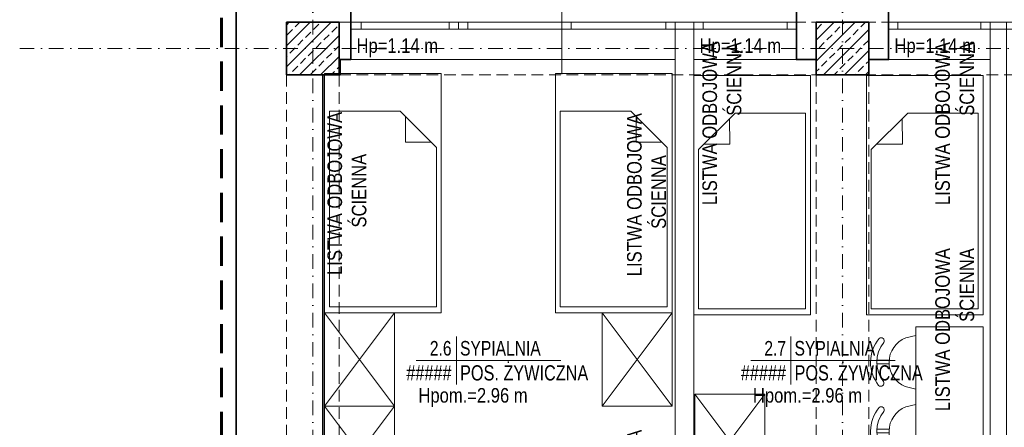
# Model space of a CAD drawing. Header units: millimetres. Extents: x -96593 to 66336, y -23969 to 7139.
# Tile 38 of 256: x -90491 to -89647, y -9944 to -9595. Entities that reach past the tile are written whole.
import ezdxf
from ezdxf.enums import TextEntityAlignment as Align

# ---------------------------------------------------------------- set-up
doc = ezdxf.new("R2010")
doc.units = ezdxf.units.MM
for name, pattern in [('DASHDOT', [1, 0.5, -0.25, 0, -0.25]), ('DASHED', [0.75, 0.5, -0.25]), ('DASHEDX2', [1.5, 1, -0.5])]:
    doc.linetypes.add(name, pattern=pattern)
for name, color, linetype, lineweight in [('BA_met', 7, 'Continuous', 18), ('BA_sym', 7, 'Continuous', 18), ('BA_txs', 2, 'Continuous', 18), ('mm_went_opis', 7, 'Continuous', 15), ('PG_KONSTRUKCJA', 5, 'Continuous', 35), ('PG_OKNA', 7, 'Continuous', 18), ('PG_OSIE', 1, 'DASHDOT', 18), ('PG_PARAPETY_WEWN.', 2, 'Continuous', 18), ('PG_PODCIĄGI', 1, 'DASHED', 18), ('PG_PRZERYWANE_ŚREDNIE', 1, 'DASHEDX2', 18), ('PG_SZRAF', 1, 'Continuous', 18), ('PG_WYMIARY', 1, 'Continuous', 18), ('PG_WYPOSAŻENIE', 1, 'Continuous', 18), ('PG_ŚCIANY_DZIAŁOWE', 3, 'Continuous', 18), ('PG_ŚCIANY_SŁUPY', 4, 'Continuous', 35)]:
    doc.layers.add(name, color=color, linetype=linetype, lineweight=lineweight)
doc.styles.add('BIKTS', font='bikromsw.shx', dxfattribs={"width": 0.85})
doc.styles.add('ROMANS', font='bikromsw.shx', dxfattribs={"width": 0.8})

# ---------------------------------------------------------------- blocks, each defined once
blk = doc.blocks.new('A$C652F0D4A')
at = {"layer": 'PG_SZRAF'}
h = blk.add_hatch(dxfattribs=at)
h.set_pattern_fill('ANSI33', color=256, scale=2)
h.set_pattern_definition([(45, (-7030.048, -4118.865), (-8.980256, 8.980256), []), (45, (-7021.067, -4118.865), (-8.980256, 8.980256), [6.35, -3.175])])
h.paths.add_polyline_path([(-45, 45), (0, 45), (0, 0), (-45, 0)])
at = {"layer": 'PG_KONSTRUKCJA'}
blk.add_lwpolyline([(-45, 45), (0, 45), (0, 0), (-45, 0), (-45, 45)], dxfattribs=at)
blk = doc.blocks.new('bikmet')
blk.add_line((0, 1.65), (0, -1.65))
at = {"style": 'ROMANS', "width": 0.8}
blk.add_attdef('NRPOM', text='', height=1, dxfattribs=at).set_placement((-0.333, 0.333), align=Align.RIGHT)
blk.add_attdef('NWAPOM', (0.25, 0.333), '', height=1, dxfattribs=at)
blk.add_attdef('PODLOGA', text='', height=1.042, dxfattribs=at).set_placement((0.25, -0.333), align=Align.TOP_LEFT)
blk = doc.blocks.new('A$C8890cfa8')
at = {"layer": 'PG_WYPOSAŻENIE', "color": 18, "true_color": 0x000000}
for p, q in [((63.4, 95.86), (32.15, 64.61)), ((58.89, 91.34), (58.81, 69.2)), ((58.81, 69.2), (36.82, 69.27))]:
    blk.add_line(p, q, dxfattribs=at)
blk.add_lwpolyline([(0, 100), (0, 0), (205, 0), (205, 100)], close=True, dxfattribs=at)
blk.add_lwpolyline([(32.15, 64.61), (32.15, 4.14), (200, 4.14), (200, 95.86), (63.4, 95.86)], dxfattribs=at)
blk = doc.blocks.new('A$C819905f0')
at = {"layer": 'PG_WYPOSAŻENIE', "color": 18, "true_color": 0x000000}
for points in [[(60, 389.73), (60, 309.73), (0, 309.73), (0, 389.73), (60, 389.73), (0, 309.73), (60, 309.73), (0, 389.73)], [(297.76, 389.73), (297.76, 309.73), (237.76, 309.73), (237.76, 389.73), (297.76, 389.73), (237.76, 309.73), (297.76, 309.73), (237.76, 389.73)], [(60, 309.73), (60, 229.73), (0, 229.73), (0, 309.73), (60, 309.73), (0, 229.73), (60, 229.73), (0, 309.73)]]:
    blk.add_lwpolyline(points, dxfattribs=at)
at = {"layer": 'PG_PRZERYWANE_ŚREDNIE', "color": 4, "rotation": 270}
for p in [(0, 594.73), (197.76, 594.73)]:
    blk.add_blockref('A$C8890cfa8', p, dxfattribs=at)
at = {"layer": 'BA_txs', "color": 18, "true_color": 0x000000, "char_height": 12.5, "width": 265.5977, "attachment_point": 1, "rotation": 90, "style": 'BIKTS'}
for insert in [(2.4, 363.25), (259.19, 362.13), (259.19, 90.83), (2.4, -9.05)]:
    blk.add_mtext('\\pi58.92981;LISTWA ODBOJOWA\\P\\pi95.61136; ŚCIENNA', dxfattribs=dict(at, insert=insert))
blk = doc.blocks.new('A$C48367b7f')
at = {"layer": 'BA_txs', "color": 18, "true_color": 0x000000, "char_height": 12.5, "width": 265.5977, "attachment_point": 7, "rotation": 90, "style": 'BIKTS'}
for insert in [(38.57, 362.13), (38.57, 90.83)]:
    blk.add_mtext('\\pi58.92981;LISTWA ODBOJOWA\\P\\pi95.61136; ŚCIENNA', dxfattribs=dict(at, insert=insert))
blk = doc.blocks.new('A$Cc70e98f8')
at = {"layer": 'PG_WYPOSAŻENIE', "color": 18, "true_color": 0x000000}
for p, q in [((141.6, 4.14), (172.85, 35.39)), ((146.19, 30.8), (168.18, 30.73)), ((146.19, 30.8), (146.19, 8.74))]:
    blk.add_line(p, q, dxfattribs=at)
blk.add_lwpolyline([(205, 0), (205, 100), (0, 100), (0, 0)], close=True, dxfattribs=at)
blk.add_lwpolyline([(172.85, 35.39), (172.85, 95.86), (5, 95.86), (5, 4.14), (141.6, 4.14)], dxfattribs=at)
blk = doc.blocks.new('A$C5d8eeb17')
at = {"layer": 'PG_WYPOSAŻENIE', "color": 251, "true_color": 0x636466}
for p, q in [((38.75, 0), (38.75, 125)), ((38.75, 125), (96.51, 125)), ((96.51, 0), (96.51, 125)), ((29.78, 110.32), (38.75, 112.71)), ((5.34, 90.84), (15.88, 90.94)), ((5.37, 87.7), (15.91, 87.8)), ((38.75, 66.59), (30.19, 68.7)), ((29.78, 51.21), (38.75, 53.6)), ((5.34, 31.72), (15.88, 31.83)), ((5.37, 28.58), (15.91, 28.69)), ((38.75, 7.48), (30.19, 9.58)), ((96.51, 0), (38.75, 0))]:
    blk.add_line(p, q, dxfattribs=at)
for centre, radius, start, end in [((8.8, 107.44), 2.68, 328.6779, 134.21057), ((38.22, 89.59), 22.39, 112.15531, 248.96416), ((31.82, 89.53), 31.82, 141.44423, 219.67524), ((31.82, 89.53), 26.51, 141.44423, 219.67524), ((9.16, 71.17), 2.68, 226.9089, 32.44157), ((8.8, 48.32), 2.68, 328.6779, 134.21057), ((38.22, 30.47), 22.39, 112.15531, 248.96416), ((31.82, 30.41), 31.82, 141.44423, 219.67524), ((31.82, 30.41), 26.51, 141.44423, 219.67524), ((9.16, 12.05), 2.68, 226.9089, 32.44157)]:
    blk.add_arc(centre, radius, start, end, dxfattribs=at)
blk = doc.blocks.new('A$C25dec356')
at = {"layer": 'PG_WYPOSAŻENIE', "color": 251, "true_color": 0x636466}
for p, q in [((19, 84.1), (21.1, 168.1)), ((21.1, 168.1), (28.1, 167.9)), ((23.8, 0), (28.1, 167.9)), ((18.2, 119.2), (17.3, 119.2)), ((19.8, 119.1), (18.1, 49.2)), ((18.2, 119.2), (19.8, 119.1)), ((1.4, 112.6), (0, 56.6)), ((1.4, 112.6), (16, 112.2)), ((26.7, 112), (33.8, 111.8)), ((33.8, 111.8), (32.4, 55.8)), ((19, 84.1), (16.9, 0.2)), ((0, 56.6), (15.2, 56.2)), ((25.3, 56), (32.4, 55.8)), ((16.3, 49.2), (17.2, 49.2)), ((18.1, 49.2), (17.2, 49.2)), ((16.9, 0.2), (23.8, 0))]:
    blk.add_line(p, q, dxfattribs=at)
for centre, radius, start, end in [((201.3, 81.5), 187.8, 168.4159, 189.8932), ((202.3, 81.5), 187.9, 168.4197, 189.8895)]:
    blk.add_arc(centre, radius, start, end, dxfattribs=at)
blk = doc.blocks.new('A$C1835ecf6')
at = {"layer": 'PG_WYPOSAŻENIE', "color": 251, "true_color": 0x636466}
for p, q in [((64.6, 46.81), (155.26, 46.81)), ((155.26, 46.81), (178.41, 9.88))]:
    blk.add_line(p, q, dxfattribs=at)
at = {"layer": 'PG_WYPOSAŻENIE', "color": 18, "true_color": 0x000000}
for points in [[(0.77, 80), (0.77, 160), (60.77, 160), (60.77, 80), (0.77, 80), (60.77, 160), (0.77, 160), (60.77, 80)], [(0.77, 0), (0.77, 80), (60.77, 80), (60.77, 0), (0.77, 0), (60.77, 80), (0.77, 80), (60.77, 0)]]:
    blk.add_lwpolyline(points, dxfattribs=at)
at = {"color": 18, "lineweight": 30, "true_color": 0x000000, "xscale": 0.4999999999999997, "yscale": 0.4999999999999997, "zscale": 0.4999999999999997, "rotation": 96.3366558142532}
blk.add_blockref('A$C25dec356', (248.74, 5.69), dxfattribs=at)
at = {"layer": 'PG_PRZERYWANE_ŚREDNIE', "color": 4, "xscale": -1, "rotation": 270}
for p in [(0, 227.97), (148, 227.97)]:
    blk.add_blockref('A$Cc70e98f8', p, dxfattribs=at)
at = {"layer": 'PG_WYMIARY', "color": 18, "true_color": 0x000000, "xscale": -1, "rotation": 180}
blk.add_blockref('A$C5d8eeb17', (151.49, 217.7), dxfattribs=at)
at = {"layer": 'BA_txs', "color": 18, "true_color": 0x000000, "char_height": 12.5, "width": 265.5977, "attachment_point": 3, "rotation": 90, "style": 'BIKTS'}
for insert in [(7.39, 461.69), (206.95, 461.69), (206.95, 285.08)]:
    blk.add_mtext('LISTWA ODBOJOWA\\P ŚCIENNA', dxfattribs=dict(at, insert=insert))
blk = doc.blocks.new('A$C5DA075D8')
at = {"layer": 'BA_met', "color": 252}
for points in [[(1036.11, 2341.95), (1159.91, 2341.95)], [(1322.78, 2341.95), (1446.58, 2341.95)]]:
    blk.add_lwpolyline(points, dxfattribs=at)
at = {"layer": 'BA_sym', "color": 252}
blk.add_line((1160.84, 2587.18), (1160.84, 2688.21), dxfattribs=at)
at = {"layer": 'PG_OKNA', "color": 252}
for p, q in [((1361.84, 2631.76), (979.84, 2631.76)), ((1361.84, 2625.76), (979.84, 2625.76))]:
    blk.add_line(p, q, dxfattribs=at)
for points in [[(979.84, 2631.76), (988.84, 2631.76), (988.84, 2625.76), (979.84, 2625.76)], [(1064.34, 2631.76), (1072.34, 2631.76), (1072.34, 2625.76), (1064.34, 2625.76)], [(1072.34, 2631.76), (1080.34, 2631.76), (1080.34, 2625.76), (1072.34, 2625.76)], [(1160.84, 2631.76), (1168.84, 2631.76), (1168.84, 2625.76), (1160.84, 2625.76)], [(1249.84, 2631.76), (1257.84, 2631.76), (1257.84, 2625.76), (1249.84, 2625.76)], [(1273.84, 2631.76), (1281.84, 2631.76), (1281.84, 2625.76), (1273.84, 2625.76)], [(1353.84, 2631.76), (1361.84, 2631.76), (1361.84, 2625.76), (1353.84, 2625.76)], [(1440.84, 2631.76), (1448.84, 2631.76), (1448.84, 2625.76), (1440.84, 2625.76)], [(1519.84, 2631.76), (1527.84, 2631.76), (1527.84, 2625.76), (1519.84, 2625.76)], [(1527.84, 2625.76), (1541.84, 2625.76), (1541.84, 2631.76), (1527.84, 2631.76)]]:
    blk.add_lwpolyline(points, close=True, dxfattribs=at)
blk.add_lwpolyline([(1440.84, 2631.76), (1440.84, 2625.76), (1818.84, 2625.76), (1818.84, 2631.76), (1440.84, 2631.76)], dxfattribs=at)
at = {"layer": 'PG_OSIE', "color": 252, "ltscale": 25}
for points in [[(947.34, 2784.36), (947.34, 0)], [(1401.34, 2784.36), (1401.34, 0)], [(696.17, 2609.26), (2976.42, 2609.26)]]:
    blk.add_lwpolyline(points, dxfattribs=at)
at = {"layer": 'PG_PARAPETY_WEWN.', "color": 252}
for p, q in [((1257.84, 2599.76), (970.84, 2599.76)), ((1378.84, 2599.76), (1273.84, 2599.76)), ((1527.84, 2599.76), (1423.84, 2599.76))]:
    blk.add_line(p, q, dxfattribs=at)
at = {"layer": 'PG_PODCIĄGI', "color": 252, "ltscale": 20}
for points in [[(924.84, 2631.76), (2778.84, 2631.76)], [(924.84, 2631.76), (924.84, 157.76)], [(969.84, 2631.76), (969.84, 157.76)], [(1378.84, 2631.76), (1378.84, 157.76)], [(1423.84, 2631.76), (1423.84, 157.76)], [(924.84, 2586.76), (2778.84, 2586.76)]]:
    blk.add_lwpolyline(points, dxfattribs=at)
at = {"layer": 'PG_PRZERYWANE_ŚREDNIE', "color": 252, "lineweight": 60, "ltscale": 25}
blk.add_lwpolyline([(869.01, 2673.02), (869.01, 1675.01), (882.25, 1675.01), (882.25, 91.65)], dxfattribs=at)
at = {"layer": 'PG_ŚCIANY_DZIAŁOWE', "color": 252}
for points in [[(1257.84, 2625.76), (1273.84, 2625.76), (1273.84, 2152.76), (1424.34, 2152.76), (1424.34, 2138.76), (1271.84, 2138.76), (1271.84, 2130.26), (1257.84, 2130.26), (1257.84, 2625.76)], [(1525.34, 2152.76), (1525.34, 2138.76), (1527.84, 2138.76), (1527.84, 2131.26), (1541.84, 2131.26), (1541.84, 2625.76), (1527.84, 2625.76), (1527.84, 2152.76), (1519.84, 2152.76)]]:
    blk.add_lwpolyline(points, dxfattribs=at)
at = {"layer": 'PG_ŚCIANY_SŁUPY', "color": 252}
for points in [[(979.84, 2599.76), (979.84, 2659.76), (881.84, 2659.76), (881.84, 1723.8)], [(1361.84, 2659.76), (1361.84, 2599.76), (1378.84, 2599.76), (1378.84, 2586.76), (1423.84, 2586.76), (1423.84, 2599.76), (1440.84, 2599.76), (1440.84, 2659.76), (1361.84, 2659.76)], [(924.84, 1671.76), (928.84, 1671.76), (928.84, 1688.76), (942.84, 1688.76), (942.84, 1972.76), (969.84, 1973.01), (969.84, 2012.76), (955.84, 2012.76), (955.84, 2586.76), (970.84, 2586.76), (970.84, 2599.76), (979.84, 2599.76)]]:
    blk.add_lwpolyline(points, dxfattribs=at)
at = {"layer": 'BA_met', "color": 252}
ref = blk.add_blockref('bikmet', (1070.46, 2341.95), dxfattribs=dict(at, xscale=12.5, yscale=12.5, zscale=12.5))
ref.add_attrib('NRPOM', ' 2.6', dxfattribs={"layer": '0', "height": 12.5, "style": 'ROMANS', "width": 0.8}).set_placement((1066.29, 2346.11), align=Align.RIGHT)
ref.add_attrib('NWAPOM', 'SYPIALNIA', (1073.59, 2346.11), dxfattribs={"layer": '0', "height": 12.5, "style": 'ROMANS', "width": 0.8})
ref.add_attrib('RAREA', '#####', dxfattribs={"layer": '0', "height": 13.021, "style": 'ROMANS', "width": 0.8}).set_placement((1066.29, 2337.78), align=Align.TOP_RIGHT)
ref.add_attrib('PODLOGA', 'POS. ŻYWICZNA', dxfattribs={"layer": '0', "height": 13.0208, "style": 'ROMANS', "width": 0.8}).set_placement((1073.59, 2337.78), align=Align.TOP_LEFT)
ref = blk.add_blockref('bikmet', (1357.13, 2341.95), dxfattribs=dict(at, xscale=12.5, yscale=12.5, zscale=12.5))
ref.add_attrib('NRPOM', ' 2.7', dxfattribs={"layer": '0', "height": 12.5, "style": 'ROMANS', "width": 0.8}).set_placement((1352.96, 2346.11), align=Align.RIGHT)
ref.add_attrib('NWAPOM', 'SYPIALNIA', (1360.25, 2346.11), dxfattribs={"layer": '0', "height": 12.5, "style": 'ROMANS', "width": 0.8})
ref.add_attrib('RAREA', '#####', dxfattribs={"layer": '0', "height": 13.021, "style": 'ROMANS', "width": 0.8}).set_placement((1352.96, 2337.78), align=Align.TOP_RIGHT)
ref.add_attrib('PODLOGA', 'POS. ŻYWICZNA', dxfattribs={"layer": '0', "height": 13.0208, "style": 'ROMANS', "width": 0.8}).set_placement((1360.25, 2337.78), align=Align.TOP_LEFT)
at = {"layer": 'PG_KONSTRUKCJA', "color": 252}
for p in [(969.84, 2586.76), (1423.84, 2586.76)]:
    blk.add_blockref('A$C652F0D4A', p, dxfattribs=at)
at = {"layer": 'PG_PRZERYWANE_ŚREDNIE', "color": 252}
for name, p in [('A$C819905f0', (957.53, 1993.03)), ('A$C48367b7f', (1541.84, 1992.31)), ('A$C1835ecf6', (1273.9, 2153.07))]:
    blk.add_blockref(name, p, dxfattribs=at)
at = {"layer": 'BA_txs', "color": 252, "style": 'BIKTS', "width": 0.85}
for s, p in [('Hp=1.14 m', (984.87, 2605.48)), ('Hp=1.14 m', (1278.87, 2605.48)), ('Hp=1.14 m', (1445.87, 2605.48)), ('Hpom.=2.96 m', (1037.92, 2305.77)), ('Hpom.=2.96 m', (1324.58, 2305.77))]:
    blk.add_text(s, height=12.5, dxfattribs=at).set_placement(p)

msp = doc.modelspace()

# ---------------------------------------------------------------- linework, layer by layer
at = {"layer": 'BA_met', "color": 252}
msp.add_lwpolyline([(-90150.68, -9887.13), (-90026.88, -9887.13)], dxfattribs=at)
at = {"layer": 'BA_sym', "color": 252}
msp.add_line((-90025.95, -9641.9), (-90025.95, -9540.87), dxfattribs=at)

# ---------------------------------------------------------------- block references
at = {"layer": 'mm_went_opis', "color": 2, "lineweight": 60}
msp.add_blockref('A$C5DA075D8', (-91186.79, -12229.08), dxfattribs=at)

# ---------------------------------------------------------------- texts
at = {"layer": 'BA_txs', "color": 252, "style": 'BIKTS', "width": 0.85}
for s, p in [('Hp=1.14 m', (-90201.93, -9623.59)), ('Hp=1.14 m', (-89907.93, -9623.59)), ('Hp=1.14 m', (-89740.93, -9623.59)), ('Hpom.=2.96 m', (-90148.88, -9923.31))]:
    msp.add_text(s, height=12.5, dxfattribs=at).set_placement(p)

doc.saveas('drawing.dxf')
